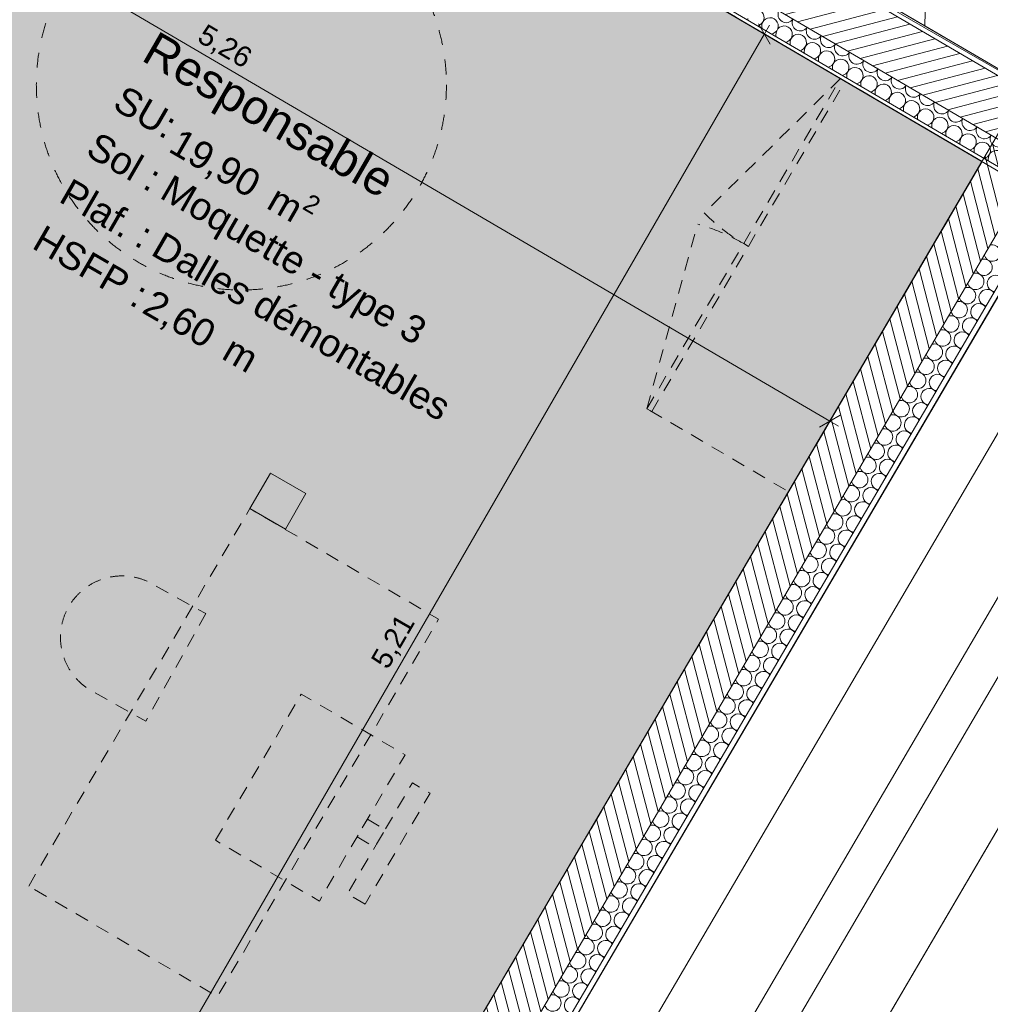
# Model space of a CAD drawing. Header units: millimetres. Extents: x -88005 to 44322, y -15680 to 22509.
# Tile 21 of 95: x -76954 to -73404, y 3645 to 7247. Entities that reach past the tile are written whole.
import ezdxf
from ezdxf.enums import TextEntityAlignment as Align

# ---------------------------------------------------------------- set-up
doc = ezdxf.new("R2010")
doc.units = ezdxf.units.MM
doc.header["$MEASUREMENT"] = 0
for name, pattern in [('! STR Pointille', [87.5, 50, -37.5]), ('Tirets moyens', [110, 55, -55]), ('Tirets petits', [125, 75, -50]), ('Wipeout_Contour', [1000, 0, -1000])]:
    doc.linetypes.add(name, pattern=pattern)
for name, color, linetype in [('01-STR_Dalles.ARCHI', 7, 'Continuous'), ('01-STR_Escaliers et ascenseurs.ARCHI', 7, 'Continuous'), ('01-STR_Murs extérieurs.ARCHI', 7, 'Continuous'), ('01-STR_Murs.ARCHI', 7, 'Continuous'), ('03-SURFACE _ Utile.ARCHI', 7, 'Continuous'), ('04-SOE_Faux Plafond.ARCHI', 7, 'Continuous'), ('04-SOE_Revetement de sol.ARCHI', 7, 'Continuous'), ('05-INF _ COTATIONS.ARCHI', 7, 'Continuous'), ('05-INF _ DESSIN PMR', 7, 'Continuous'), ('06-REP _ EQUIP MOBI _ Fluides.ARCHI', 7, 'Continuous'), ('06-REP _ EQUIP MOBI _ hors marché.ARCHI', 7, 'Continuous'), ('Marques de Zone Archicad', 7, 'Continuous')]:
    doc.layers.add(name, color=color, linetype=linetype)
doc.styles.add('STYLE_GENERE_2', font='arial.ttf')
doc.styles.add('STYLE_GENERE_3', font='arial.ttf')
doc.dimstyles.new('STYLE_GENERE__1', dxfattribs={"dimtxt": 75, "dimasz": 57, "dimexe": 0.18, "dimexo": 50, "dimgap": 0, "dimtad": 1, "dimlfac": 0.001, "dimzin": 0, "dimdsep": 46, "dimtxsty": 'STYLE_GENERE_2', "dimblk": 'ARROWHEAD_2', "dimblk1": 'ARROWHEAD_2', "dimblk2": 'ARROWHEAD_2', "dimcen": 0.09, "dimclrd": 256, "dimclre": 256, "dimclrt": 256, "dimazin": 0, "dimtfac": 1, "dimtdec": 4, "dimtmove": 0, "dimatfit": 3, "dimfxl": 0, "dimtolj": 1, "dimtzin": 0, "dimarcsym": 0})

# ---------------------------------------------------------------- blocks, each defined once
blk = doc.blocks.new('Dalle_1_1', base_point=(-84155.7, 6633.9))
at = {"layer": '01-STR_Dalles.ARCHI', "color": 7, "linetype": 'Continuous', "lineweight": 5, "flags": 128}
for points in [[(-84155.7, 6633.9), (-75956.2, 1829.5), (-73116, 6676.7), (-56364.7, -3138.8), (-56424.3, -3240.4), (-54212.9, -4535.3), (-54718.1, -5397.4), (-55843.5, -4747.6), (-56513.2, -5890.7), (-48480.7, -10547.9), (-47322.3, -8572.5), (-44957.7, -9958.1), (-46212.6, -12099.7), (-45953.7, -12251.4), (-45754.6, -11911.6), (-44171.3, -12824.9), (-42580.5, -10107), (-41297.9, -10833.8), (-37012.7, -3648.8), (-76447, 19584.6)], [(-72878.9, 6776.2), (-71273.4, 9520.9), (-73985.1, 11107.1), (-75600.7, 8345.2)]]:
    blk.add_lwpolyline(points, close=True, dxfattribs=at)
blk = doc.blocks.new('Responsable__24_1', base_point=(-76007.1, 6413.5))
at = {"layer": '03-SURFACE _ Utile.ARCHI', "linetype": 'Continuous', "lineweight": 0, "true_color": 0x98c7cd}
blk.add_hatch(color=9, dxfattribs=at).paths.add_polyline_path([(-76987.2, 7080.9), (-78864.3, 3877.4), (-76065.6, 2237.5), (-73434.3, 6728.1), (-77976.6, 9389.7), (-78730.8, 8102.6)])
at = {"layer": 'Marques de Zone Archicad', "color": 7, "lineweight": 5, "char_height": 100, "attachment_point": 1, "rotation": 329.9997, "style": 'STYLE_GENERE_2'}
for s, insert in [('\\A1;{\\pql;\\pt0,2300;\\fArial|b0|i0|c0|p0;\\W1.000000;19,90\\fArial|b0|i0|c0|p0;\\W1.000000;\\A1{\\H.66x;\\S^  ;}\\fArial|b0|i0|c0|p0;\\W1.000000; m\\fArial|b0|i0|c0|p0;\\W1.000000;\\A1{\\H.66x;\\S2^  ;}}', (-76350.4, 6878.6)), ('\\A1;{\\pql;\\pt0,2300;\\fArial|b0|i0|c0|p0;\\W1.000000;2,60\\fArial|b0|i0|c0|p0;\\W1.000000;\\A1{\\H.66x;\\S^  ;}\\fArial|b0|i0|c0|p0;\\W1.000000; m\\fArial|b0|i0|c0|p0;\\W1.000000;\\A1{\\H.66x;\\S^  ;}}', (-76461.7, 6264))]:
    blk.add_mtext(s, dxfattribs=dict(at, insert=insert))
at = {"layer": 'Marques de Zone Archicad', "color": 7, "lineweight": 5}
for tag, height, style, p in [('ROOM_NAME', 125, 'STYLE_GENERE_3', (-76451.4, 7208.5)), ('floorCode_0', 100, 'STYLE_GENERE_2', (-76569.3, 7010.1)), ('floorCode_1', 100, 'STYLE_GENERE_2', (-76667.5, 6840)), ('DUMMY_862', 100, 'STYLE_GENERE_2', (-76396.8, 6683.7)), ('DUMMY_861', 125, 'STYLE_GENERE_3', (-75527.4, 6703.6)), ('ceilingCode', 100, 'STYLE_GENERE_2', (-76765.7, 6669.9)), ('ceilingHeightCode', 100, 'STYLE_GENERE_2', (-76863.9, 6499.8)), ('DUMMY_863', 100, 'STYLE_GENERE_2', (-76429, 6475.5))]:
    blk.add_attdef(tag, text='', height=height, rotation=329.9997, dxfattribs=dict(at, style=style)).set_placement(p, align=Align.TOP_LEFT)
blk = doc.blocks.new('Dalle_6_1', base_point=(-84155.7, 6633.9))
at = {"layer": '01-STR_Dalles.ARCHI', "linetype": 'Continuous', "lineweight": 5}
h = blk.add_hatch(dxfattribs=at)
h.set_pattern_fill('Plancher_0001', color=8, style=0, pattern_type=2)
h.set_pattern_definition([(239.629, (-80295.16, 3548.33), (-262.282, 153.702), [])])
h.paths.add_polyline_path([(-84155.7, 6633.9), (-87682.3, 4340), (-82373.6, 1276.2), (-82669.4, 678.6), (-77340.2, -2440.4), (-77481.6, -2682), (-77465.3, -2691.5), (-72328.1, 6075.9), (-73174.9, 6576.1), (-75956.2, 1829.5)])
at = {"layer": '01-STR_Dalles.ARCHI', "color": 7, "linetype": 'Continuous', "lineweight": 5, "flags": 128}
blk.add_lwpolyline([(-84155.7, 6633.9), (-87682.3, 4340), (-82373.6, 1276.2), (-82669.4, 678.6), (-77340.2, -2440.4), (-77481.6, -2682), (-77465.3, -2691.5), (-72328.1, 6075.9), (-73174.9, 6576.1), (-75956.2, 1829.5)], close=True, dxfattribs=at)
blk = doc.blocks.new('Dalle_7_1', base_point=(-83194, 6792))
at = {"layer": '04-SOE_Faux Plafond.ARCHI', "color": 252, "linetype": 'Tirets petits', "lineweight": 5, "flags": 128}
blk.add_lwpolyline([(-83194, 6792), (-75899.4, 2521.1), (-73433.8, 6727.8), (-78041.3, 9427.6), (-76120.1, 12706.6), (-75365.4, 13994.7), (-75399.8, 14016.8), (-75346.2, 14108.2), (-74211.7, 16044.4), (-72270.4, 14906.9), (-72449.2, 14601.9), (-70035.8, 13192.4), (-70895.3, 11725.6), (-63092, 7153.2), (-63153.8, 7047.8), (-53866.2, 1603.2), (-53904.1, 1538.5), (-53523.5, 1315.4), (-52582.8, 2921.1), (-51122.1, 2065.3), (-53896.4, -2669.5), (-50345.7, -4750.1), (-50240.9, -4784.9), (-45096.5, -7808.6), (-43400.7, -4914.5), (-40493.6, -6617.7), (-38589.3, -3375.6), (-76211.2, 18668.5)], close=True, dxfattribs=at)
blk = doc.blocks.new('Dalle_13_1', base_point=(-83745, 6737.2))
at = {"layer": '04-SOE_Revetement de sol.ARCHI', "color": 7, "linetype": 'Continuous', "lineweight": 5, "flags": 128}
blk.add_lwpolyline([(-83745, 6737.2), (-81884.2, 9863.4), (-78768.7, 8037.9), (-77976.6, 9389.7), (-73433.8, 6727.8), (-76065.6, 2237.5)], close=True, dxfattribs=at)
blk = doc.blocks.new('Escalier_1_1')
at = {"layer": '01-STR_Escaliers et ascenseurs.ARCHI', "color": 7, "linetype": 'Continuous', "lineweight": 5}
for p, q in [((-73611.3, 8828), (-73642.8, 7223.8)), ((-73611.3, 8828), (-73642.8, 7223.8)), ((-75804.5, 8490.5), (-72863.3, 6767.1)), ((-74076.8, 7478.1), (-73642.8, 7223.8)), ((-73642.8, 7223.8), (-73102.6, 6907.3))]:
    blk.add_line(p, q, dxfattribs=at)
blk = doc.blocks.new('Mur_12_1', base_point=(-77465.3, -2691.5))
at = {"color": 254, "linetype": 'Wipeout_Contour', "lineweight": 0, "ltscale": 300378.047336}
blk.add_wipeout([(-77565.4, -2308.5), (-77323.8, -2449.9), (-72326.5, 6078.6), (-72568.1, 6220.1)], dxfattribs=at).dxf.layer = '01-STR_Murs extérieurs.ARCHI'
at = {"layer": '01-STR_Murs extérieurs.ARCHI', "color": 7, "linetype": 'Continuous', "lineweight": 5, "flags": 128}
for points in [[(-72568.1, 6220.1), (-77565.4, -2308.5)], [(-77465.3, -2691.5), (-72326.5, 6078.6)]]:
    blk.add_lwpolyline(points, dxfattribs=at)
blk = doc.blocks.new('*X152')
at = {"layer": '01-STR_Murs.ARCHI', "color": 7, "linetype": 'Continuous', "lineweight": 5}
for p, q in [((-74290.6, 7244.9), (-74291.3, 7251)), ((-74255.5, 7224.3), (-74249.9, 7226.7)), ((-74238.9, 7214.6), (-74239.5, 7220.6)), ((-74203.7, 7194), (-74198.1, 7196.4)), ((-74187.1, 7184.3), (-74187.8, 7190.3)), ((-74151.9, 7163.7), (-74146.4, 7166)), ((-74135.3, 7153.9), (-74136, 7160)), ((-74100.2, 7133.3), (-74094.6, 7135.7)), ((-74083.6, 7123.6), (-74084.2, 7129.6)), ((-74048.4, 7103), (-74042.8, 7105.4)), ((-74031.8, 7093.3), (-74032.5, 7099.3)), ((-73996.6, 7072.7), (-73991.1, 7075)), ((-73980, 7062.9), (-73980.7, 7069)), ((-73944.9, 7042.3), (-73939.3, 7044.7)), ((-73928.2, 7032.6), (-73928.9, 7038.6)), ((-73893.1, 7012), (-73887.5, 7014.4)), ((-73876.5, 7002.3), (-73877.2, 7008.3)), ((-73841.3, 6981.7), (-73835.8, 6984)), ((-73824.7, 6971.9), (-73825.4, 6978)), ((-73789.6, 6951.3), (-73784, 6953.7)), ((-73772.9, 6941.6), (-73773.6, 6947.6)), ((-73737.8, 6921), (-73732.2, 6923.4)), ((-73721.2, 6911.3), (-73721.9, 6917.3)), ((-73686, 6890.7), (-73680.4, 6893)), ((-73669.4, 6880.9), (-73670.1, 6887)), ((-73634.3, 6860.3), (-73628.7, 6862.7)), ((-73617.6, 6850.6), (-73618.3, 6856.6)), ((-73582.5, 6830), (-73576.9, 6832.4)), ((-73565.9, 6820.3), (-73566.6, 6826.3)), ((-73530.7, 6799.7), (-73525.1, 6802)), ((-73514.1, 6789.9), (-73514.8, 6796)), ((-73479, 6769.3), (-73473.4, 6771.7)), ((-73462.3, 6759.6), (-73463, 6765.6)), ((-73427.2, 6739), (-73421.6, 6741.4)), ((-73410.6, 6729.3), (-73411.3, 6735.3))]:
    blk.add_line(p, q, dxfattribs=at)
for centre, start, end in [((-74261.5, 7254.3), 292.7621, 59.632), ((-74150.5, 7265.8), 153.1496, 326.1145), ((-74209.7, 7224), 59.632, 186.5019), ((-74209.7, 7224), 292.7621, 59.632), ((-74098.7, 7235.5), 153.1496, 326.1145), ((-74158, 7193.7), 59.632, 186.5019), ((-74158, 7193.7), 292.7621, 59.632), ((-74046.9, 7205.1), 153.1496, 326.1145), ((-74106.2, 7163.3), 59.632, 186.5019), ((-74106.2, 7163.3), 292.7621, 59.632), ((-73995.2, 7174.8), 153.1496, 326.1145), ((-74054.4, 7133), 59.632, 186.5019), ((-74054.4, 7133), 292.7621, 59.632), ((-74002.7, 7102.7), 59.632, 186.5019), ((-73943.4, 7144.5), 153.1496, 326.1145), ((-74002.7, 7102.7), 292.7621, 59.632), ((-73950.9, 7072.4), 59.632, 186.5019), ((-73950.9, 7072.4), 292.7621, 59.632), ((-73891.6, 7114.1), 153.1496, 326.1145), ((-73839.9, 7083.8), 153.1496, 326.1145), ((-73899.1, 7042), 59.632, 186.5019), ((-73899.1, 7042), 292.7621, 59.632), ((-73788.1, 7053.5), 153.1496, 326.1145), ((-73847.4, 7011.7), 59.632, 186.5019), ((-73847.4, 7011.7), 292.7621, 59.632), ((-73736.3, 7023.1), 153.1496, 326.1145), ((-73795.6, 6981.4), 59.632, 186.5019), ((-73795.6, 6981.4), 292.7621, 59.632), ((-73684.6, 6992.8), 153.1496, 326.1145), ((-73743.8, 6951), 59.632, 186.5019), ((-73743.8, 6951), 292.7621, 59.632), ((-73632.8, 6962.5), 153.1496, 326.1145), ((-73692.1, 6920.7), 59.632, 186.5019), ((-73692.1, 6920.7), 292.7621, 59.632), ((-73640.3, 6890.4), 59.632, 186.5019), ((-73640.3, 6890.4), 292.7621, 59.632), ((-73581, 6932.1), 153.1496, 326.1145), ((-73588.5, 6860), 59.632, 186.5019), ((-73588.5, 6860), 292.7621, 59.632), ((-73529.3, 6901.8), 153.1496, 326.1145), ((-73477.5, 6871.5), 153.1496, 326.1145), ((-73536.8, 6829.7), 59.632, 186.5019), ((-73536.8, 6829.7), 292.7621, 59.632), ((-73425.7, 6841.1), 153.1496, 326.1145), ((-73485, 6799.4), 59.632, 186.5019), ((-73485, 6799.4), 292.7621, 59.632), ((-73374, 6810.8), 153.1496, 326.1145), ((-73433.2, 6769), 59.632, 186.5019), ((-73433.2, 6769), 292.7621, 59.632), ((-73381.4, 6738.7), 59.632, 186.5019)]:
    blk.add_arc(centre, 30, start, end, dxfattribs=at)
blk = doc.blocks.new('Mur_13_1', base_point=(-77630.8, 9534.8))
at = {"layer": '01-STR_Murs.ARCHI', "linetype": 'Continuous', "lineweight": 0, "true_color": 0x000000}
h = blk.add_hatch(dxfattribs=at)
h.set_pattern_fill('Hachure_simple_0001', color=18, style=0, pattern_type=2)
h.set_pattern_definition([(14.63202, (0, 0), (-9.47288, 36.283806), [])])
h.paths.add_polyline_path([(-77630.8, 9534.8), (-77732, 9362.2), (-73124.4, 6662.4), (-73023.3, 6835)])
at = {"layer": '01-STR_Murs.ARCHI', "color": 7, "linetype": 'Continuous', "lineweight": 5}
for p, q in [((-77948.5, 9388.3), (-73168.4, 6587.4)), ((-77732, 9362.2), (-73124.4, 6662.4))]:
    blk.add_line(p, q, dxfattribs=at)
at = {"layer": '01-STR_Murs.ARCHI', "color": 7, "linetype": 'Continuous', "lineweight": 5, "flags": 128}
for points in [[(-73023.3, 6835), (-77630.8, 9534.8)], [(-78041.3, 9427.6), (-73174.9, 6576.1)]]:
    blk.add_lwpolyline(points, dxfattribs=at)
at = {"layer": '01-STR_Murs.ARCHI', "color": 7, "lineweight": 5}
blk.add_blockref('*X152', (0, 0), dxfattribs=at)
blk = doc.blocks.new('Mur_15_1', base_point=(-76473.4, 21792.4))
at = {"color": 254, "linetype": 'Wipeout_Contour', "lineweight": 0, "ltscale": 230835.710777}
blk.add_wipeout([(-35837, -1339.5), (-76325.3, 22030.1), (-76473.4, 21792.4), (-35980.1, -1580.2)], dxfattribs=at).dxf.layer = '01-STR_Murs extérieurs.ARCHI'
blk = doc.blocks.new('Mur_33_1', base_point=(-87438, 4199))
at = {"color": 254, "linetype": 'Wipeout_Contour', "lineweight": 0, "ltscale": 334362.044389}
blk.add_wipeout([(-76716.1, 21932.4), (-87532.4, 4576.9), (-87289.8, 4436.8), (-76473.4, 21792.4)], dxfattribs=at).dxf.layer = '01-STR_Murs extérieurs.ARCHI'
blk = doc.blocks.new('*X339')
at = {"layer": '01-STR_Murs extérieurs.ARCHI', "color": 7, "linetype": 'Continuous', "lineweight": 5}
for p, q in [((-73399.8, 6422.6), (-73405.1, 6422)), ((-73424, 6381.2), (-73426.1, 6386.1)), ((-73430.1, 6370.8), (-73435.4, 6370.2)), ((-73460.4, 6319), (-73465.8, 6318.4)), ((-73454.4, 6329.4), (-73456.5, 6334.4)), ((-73490.8, 6267.3), (-73496.1, 6266.7)), ((-73484.7, 6277.6), (-73486.8, 6282.6)), ((-73521.1, 6215.5), (-73526.4, 6214.9)), ((-73515, 6225.9), (-73517.1, 6230.8)), ((-73551.4, 6163.7), (-73556.8, 6163.1)), ((-73545.4, 6174.1), (-73547.5, 6179.1)), ((-73575.7, 6122.3), (-73577.8, 6127.3)), ((-73581.8, 6112), (-73587.1, 6111.4)), ((-73612.1, 6060.2), (-73617.4, 6059.6)), ((-73606, 6070.6), (-73608.1, 6075.5)), ((-73636.4, 6018.8), (-73638.5, 6023.7)), ((-73642.4, 6008.4), (-73647.8, 6007.8)), ((-73672.8, 5956.7), (-73678.1, 5956.1)), ((-73666.7, 5967), (-73668.8, 5972)), ((-73697, 5915.3), (-73699.1, 5920.2)), ((-73703.1, 5904.9), (-73708.4, 5904.3)), ((-73733.4, 5853.1), (-73738.8, 5852.5)), ((-73727.4, 5863.5), (-73729.5, 5868.4)), ((-73763.8, 5801.4), (-73769.1, 5800.8)), ((-73757.7, 5811.7), (-73759.8, 5816.7)), ((-73788, 5760), (-73790.1, 5764.9)), ((-73794.1, 5749.6), (-73799.4, 5749)), ((-73824.4, 5697.8), (-73829.8, 5697.2)), ((-73818.4, 5708.2), (-73820.5, 5713.1)), ((-73848.7, 5656.4), (-73850.8, 5661.4)), ((-73854.8, 5646.1), (-73860.1, 5645.5)), ((-73885.1, 5594.3), (-73890.4, 5593.7)), ((-73879, 5604.6), (-73881.1, 5609.6)), ((-73909.4, 5552.9), (-73911.4, 5557.8)), ((-73915.4, 5542.5), (-73920.8, 5541.9)), ((-73945.8, 5490.8), (-73951.1, 5490.1)), ((-73939.7, 5501.1), (-73941.8, 5506.1)), ((-73976.1, 5439), (-73981.4, 5438.4)), ((-73970, 5449.3), (-73972.1, 5454.3)), ((-74006.4, 5387.2), (-74011.8, 5386.6)), ((-74000.4, 5397.6), (-74002.4, 5402.5)), ((-74036.8, 5335.5), (-74042.1, 5334.8)), ((-74030.7, 5345.8), (-74032.8, 5350.8)), ((-74061, 5294), (-74063.1, 5299)), ((-74067.1, 5283.7), (-74072.4, 5283.1)), ((-74097.4, 5231.9), (-74102.8, 5231.3)), ((-74091.4, 5242.3), (-74093.4, 5247.2)), ((-74121.7, 5190.5), (-74123.8, 5195.5)), ((-74127.8, 5180.2), (-74133.1, 5179.5)), ((-74158.1, 5128.4), (-74163.4, 5127.8)), ((-74152, 5138.7), (-74154.1, 5143.7)), ((-74182.4, 5087), (-74184.4, 5091.9)), ((-74188.4, 5076.6), (-74193.8, 5076)), ((-74218.8, 5024.8), (-74224.1, 5024.2)), ((-74212.7, 5035.2), (-74214.8, 5040.2)), ((-74249.1, 4973.1), (-74254.4, 4972.5)), ((-74243, 4983.4), (-74245.1, 4988.4)), ((-74273.4, 4931.7), (-74275.4, 4936.6)), ((-74279.4, 4921.3), (-74284.8, 4920.7)), ((-74309.8, 4869.5), (-74315.1, 4868.9)), ((-74303.7, 4879.9), (-74305.8, 4884.9)), ((-74334, 4828.1), (-74336.1, 4833.1)), ((-74340.1, 4817.8), (-74345.4, 4817.2)), ((-74370.4, 4766), (-74375.8, 4765.4)), ((-74364.4, 4776.4), (-74366.4, 4781.3)), ((-74394.7, 4724.6), (-74396.8, 4729.6)), ((-74400.8, 4714.2), (-74406.1, 4713.6)), ((-74431.1, 4662.5), (-74436.4, 4661.9)), ((-74425, 4672.8), (-74427.1, 4677.8)), ((-74461.4, 4610.7), (-74466.8, 4610.1)), ((-74455.4, 4621.1), (-74457.4, 4626)), ((-74491.8, 4558.9), (-74497.1, 4558.3)), ((-74485.7, 4569.3), (-74487.8, 4574.3)), ((-74522.1, 4507.2), (-74527.4, 4506.6)), ((-74516, 4517.5), (-74518.1, 4522.5)), ((-74546.4, 4465.8), (-74548.4, 4470.7)), ((-74552.4, 4455.4), (-74557.8, 4454.8)), ((-74582.8, 4403.6), (-74588.1, 4403)), ((-74576.7, 4414), (-74578.8, 4418.9)), ((-74607, 4362.2), (-74609.1, 4367.2)), ((-74613.1, 4351.9), (-74618.4, 4351.3)), ((-74643.4, 4300.1), (-74648.8, 4299.5)), ((-74637.4, 4310.5), (-74639.4, 4315.4)), ((-74667.7, 4258.7), (-74669.8, 4263.6)), ((-74673.8, 4248.3), (-74679.1, 4247.7)), ((-74704.1, 4196.6), (-74709.4, 4196)), ((-74698, 4206.9), (-74700.1, 4211.9)), ((-74734.4, 4144.8), (-74739.8, 4144.2)), ((-74728.4, 4155.1), (-74730.4, 4160.1)), ((-74758.7, 4103.4), (-74760.8, 4108.3)), ((-74764.8, 4093), (-74770.1, 4092.4)), ((-74795.1, 4041.3), (-74800.4, 4040.7)), ((-74789, 4051.6), (-74791.1, 4056.6)), ((-74819.4, 3999.8), (-74821.4, 4004.8)), ((-74825.4, 3989.5), (-74830.8, 3988.9)), ((-74855.8, 3937.7), (-74861.1, 3937.1)), ((-74849.7, 3948.1), (-74851.8, 3953)), ((-74880, 3896.3), (-74882.1, 3901.3)), ((-74886.1, 3886), (-74891.4, 3885.3)), ((-74916.4, 3834.2), (-74921.8, 3833.6)), ((-74910.4, 3844.5), (-74912.4, 3849.5)), ((-74946.8, 3782.4), (-74952.1, 3781.8)), ((-74940.7, 3792.8), (-74942.8, 3797.7)), ((-74971, 3741), (-74973.1, 3746)), ((-74977.1, 3730.7), (-74982.4, 3730)), ((-75007.4, 3678.9), (-75012.8, 3678.3)), ((-75001.4, 3689.2), (-75003.4, 3694.2))]:
    blk.add_line(p, q, dxfattribs=at)
for centre, start, end in [((-73396.4, 6392.8), 202.7621, 96.5019), ((-73426.7, 6341), 202.7621, 96.5019), ((-73457, 6289.2), 202.7621, 96.5019), ((-73384.9, 6281.8), 36.682, 149.632), ((-73487.4, 6237.5), 202.7621, 96.5019), ((-73384.9, 6281.8), 149.632, 262.5821), ((-73415.3, 6230), 149.632, 262.5821), ((-73415.3, 6230), 36.682, 149.632), ((-73517.7, 6185.7), 202.7621, 96.5019), ((-73445.6, 6178.2), 36.682, 149.632), ((-73548, 6133.9), 202.7621, 96.5019), ((-73445.6, 6178.2), 149.632, 262.5821), ((-73475.9, 6126.4), 149.632, 262.5821), ((-73475.9, 6126.4), 36.682, 149.632), ((-73578.4, 6082.2), 202.7621, 96.5019), ((-73506.3, 6074.7), 149.632, 262.5821), ((-73506.3, 6074.7), 36.682, 149.632), ((-73608.7, 6030.4), 202.7621, 96.5019), ((-73536.6, 6022.9), 36.682, 149.632), ((-73536.6, 6022.9), 149.632, 262.5821), ((-73639, 5978.6), 202.7621, 96.5019), ((-73566.9, 5971.1), 149.632, 262.5821), ((-73566.9, 5971.1), 36.682, 149.632), ((-73669.4, 5926.9), 202.7621, 96.5019), ((-73597.3, 5919.4), 36.682, 149.632), ((-73597.3, 5919.4), 149.632, 262.5821), ((-73699.7, 5875.1), 202.7621, 96.5019), ((-73627.6, 5867.6), 149.632, 262.5821), ((-73627.6, 5867.6), 36.682, 149.632), ((-73730, 5823.3), 202.7621, 96.5019), ((-73657.9, 5815.8), 36.682, 149.632), ((-73760.4, 5771.6), 202.7621, 96.5019), ((-73657.9, 5815.8), 149.632, 262.5821), ((-73688.3, 5764.1), 149.632, 262.5821), ((-73688.3, 5764.1), 36.682, 149.632), ((-73790.7, 5719.8), 202.7621, 96.5019), ((-73718.6, 5712.3), 149.632, 262.5821), ((-73718.6, 5712.3), 36.682, 149.632), ((-73821, 5668), 202.7621, 96.5019), ((-73748.9, 5660.5), 149.632, 262.5821), ((-73748.9, 5660.5), 36.682, 149.632), ((-73851.4, 5616.3), 202.7621, 96.5019), ((-73779.3, 5608.8), 149.632, 262.5821), ((-73779.3, 5608.8), 36.682, 149.632), ((-73881.7, 5564.5), 202.7621, 96.5019), ((-73809.6, 5557), 36.682, 149.632), ((-73809.6, 5557), 149.632, 262.5821), ((-73912, 5512.7), 202.7621, 96.5019), ((-73839.9, 5505.2), 149.632, 262.5821), ((-73839.9, 5505.2), 36.682, 149.632), ((-73942.4, 5461), 202.7621, 96.5019), ((-73870.3, 5453.5), 36.682, 149.632), ((-73972.7, 5409.2), 202.7621, 96.5019), ((-73870.3, 5453.5), 149.632, 262.5821), ((-73900.6, 5401.7), 149.632, 262.5821), ((-73900.6, 5401.7), 36.682, 149.632), ((-74003, 5357.4), 202.7621, 96.5019), ((-73930.9, 5349.9), 36.682, 149.632), ((-74033.4, 5305.6), 202.7621, 96.5019), ((-73930.9, 5349.9), 149.632, 262.5821), ((-73961.3, 5298.2), 149.632, 262.5821), ((-73961.3, 5298.2), 36.682, 149.632), ((-74063.7, 5253.9), 202.7621, 96.5019), ((-73991.6, 5246.4), 149.632, 262.5821), ((-73991.6, 5246.4), 36.682, 149.632), ((-74094, 5202.1), 202.7621, 96.5019), ((-74021.9, 5194.6), 36.682, 149.632), ((-74021.9, 5194.6), 149.632, 262.5821), ((-74124.4, 5150.3), 202.7621, 96.5019), ((-74052.3, 5142.9), 149.632, 262.5821), ((-74052.3, 5142.9), 36.682, 149.632), ((-74154.7, 5098.6), 202.7621, 96.5019), ((-74082.6, 5091.1), 36.682, 149.632), ((-74082.6, 5091.1), 149.632, 262.5821), ((-74185, 5046.8), 202.7621, 96.5019), ((-74112.9, 5039.3), 149.632, 262.5821), ((-74112.9, 5039.3), 36.682, 149.632), ((-74215.4, 4995), 202.7621, 96.5019), ((-74143.3, 4987.6), 36.682, 149.632), ((-74245.7, 4943.3), 202.7621, 96.5019), ((-74143.3, 4987.6), 149.632, 262.5821), ((-74173.6, 4935.8), 149.632, 262.5821), ((-74173.6, 4935.8), 36.682, 149.632), ((-74276, 4891.5), 202.7621, 96.5019), ((-74203.9, 4884), 149.632, 262.5821), ((-74203.9, 4884), 36.682, 149.632), ((-74306.4, 4839.7), 202.7621, 96.5019), ((-74234.3, 4832.3), 149.632, 262.5821), ((-74234.3, 4832.3), 36.682, 149.632), ((-74336.7, 4788), 202.7621, 96.5019), ((-74264.6, 4780.5), 149.632, 262.5821), ((-74264.6, 4780.5), 36.682, 149.632), ((-74367, 4736.2), 202.7621, 96.5019), ((-74294.9, 4728.7), 36.682, 149.632), ((-74294.9, 4728.7), 149.632, 262.5821), ((-74397.4, 4684.4), 202.7621, 96.5019), ((-74325.3, 4677), 149.632, 262.5821), ((-74325.3, 4677), 36.682, 149.632), ((-74427.7, 4632.7), 202.7621, 96.5019), ((-74355.6, 4625.2), 36.682, 149.632), ((-74458, 4580.9), 202.7621, 96.5019), ((-74355.6, 4625.2), 149.632, 262.5821), ((-74385.9, 4573.4), 149.632, 262.5821), ((-74385.9, 4573.4), 36.682, 149.632), ((-74488.4, 4529.1), 202.7621, 96.5019), ((-74416.3, 4521.6), 36.682, 149.632), ((-74518.7, 4477.4), 202.7621, 96.5019), ((-74416.3, 4521.6), 149.632, 262.5821), ((-74446.6, 4469.9), 149.632, 262.5821), ((-74446.6, 4469.9), 36.682, 149.632), ((-74549, 4425.6), 202.7621, 96.5019), ((-74476.9, 4418.1), 149.632, 262.5821), ((-74476.9, 4418.1), 36.682, 149.632), ((-74579.4, 4373.8), 202.7621, 96.5019), ((-74507.3, 4366.3), 36.682, 149.632), ((-74507.3, 4366.3), 149.632, 262.5821), ((-74609.7, 4322.1), 202.7621, 96.5019), ((-74537.6, 4314.6), 149.632, 262.5821), ((-74537.6, 4314.6), 36.682, 149.632), ((-74640, 4270.3), 202.7621, 96.5019), ((-74567.9, 4262.8), 36.682, 149.632), ((-74567.9, 4262.8), 149.632, 262.5821), ((-74670.4, 4218.5), 202.7621, 96.5019), ((-74598.3, 4211), 149.632, 262.5821), ((-74598.3, 4211), 36.682, 149.632), ((-74700.7, 4166.8), 202.7621, 96.5019), ((-74628.6, 4159.3), 36.682, 149.632), ((-74731, 4115), 202.7621, 96.5019), ((-74628.6, 4159.3), 149.632, 262.5821), ((-74658.9, 4107.5), 149.632, 262.5821), ((-74658.9, 4107.5), 36.682, 149.632), ((-74761.4, 4063.2), 202.7621, 96.5019), ((-74689.3, 4055.7), 149.632, 262.5821), ((-74689.3, 4055.7), 36.682, 149.632), ((-74791.7, 4011.5), 202.7621, 96.5019), ((-74719.6, 4004), 149.632, 262.5821), ((-74719.6, 4004), 36.682, 149.632), ((-74822, 3959.7), 202.7621, 96.5019), ((-74749.9, 3952.2), 149.632, 262.5821), ((-74749.9, 3952.2), 36.682, 149.632), ((-74852.4, 3907.9), 202.7621, 96.5019), ((-74780.3, 3900.4), 36.682, 149.632), ((-74780.3, 3900.4), 149.632, 262.5821), ((-74882.7, 3856.1), 202.7621, 96.5019), ((-74810.6, 3848.7), 149.632, 262.5821), ((-74810.6, 3848.7), 36.682, 149.632), ((-74913, 3804.4), 202.7621, 96.5019), ((-74840.9, 3796.9), 36.682, 149.632), ((-74943.4, 3752.6), 202.7621, 96.5019), ((-74840.9, 3796.9), 149.632, 262.5821), ((-74871.3, 3745.1), 149.632, 262.5821), ((-74871.3, 3745.1), 36.682, 149.632), ((-74973.7, 3700.8), 202.7621, 96.5019), ((-74901.6, 3693.4), 36.682, 149.632), ((-75004, 3649.1), 202.7621, 96.5019), ((-74901.6, 3693.4), 149.632, 262.5821), ((-74931.9, 3641.6), 149.632, 262.5821), ((-74931.9, 3641.6), 36.682, 149.632)]:
    blk.add_arc(centre, 30, start, end, dxfattribs=at)
blk = doc.blocks.new('Mur_69_1', base_point=(-76065.6, 2237.5))
at = {"layer": '01-STR_Murs extérieurs.ARCHI', "linetype": 'Continuous', "lineweight": 0, "true_color": 0x000000}
h = blk.add_hatch(dxfattribs=at)
h.set_pattern_fill('Hachure_simple_0001', color=18, style=0, pattern_type=2)
h.set_pattern_definition([(104.63202, (0, 0), (36.283806, 9.47288), [])])
h.paths.add_polyline_path([(-76065.6, 2237.5), (-75910.3, 2146.5), (-73218.7, 6740.1), (-73374, 6831.1)])
at = {"layer": '01-STR_Murs extérieurs.ARCHI', "color": 7, "linetype": 'Continuous', "lineweight": 5}
for p, q in [((-75910.3, 2146.5), (-73269.2, 6653.8)), ((-75915, 1940.6), (-73193.1, 6586.1))]:
    blk.add_line(p, q, dxfattribs=at)
at = {"layer": '01-STR_Murs extérieurs.ARCHI', "color": 7, "linetype": 'Continuous', "lineweight": 5, "flags": 128}
for points in [[(-73374, 6831.1), (-76065.6, 2237.5)], [(-75948.3, 1844.3), (-73175.8, 6576)]]:
    blk.add_lwpolyline(points, dxfattribs=at)
at = {"layer": '01-STR_Murs extérieurs.ARCHI', "color": 7, "lineweight": 5}
blk.add_blockref('*X339', (0, 0), dxfattribs=at)
blk = doc.blocks.new('Poteau_12_1', base_point=(-76009.8, 5485.4))
at = {"layer": '06-REP _ EQUIP MOBI _ Fluides.ARCHI', "color": 8, "linetype": 'Continuous', "lineweight": 5, "flags": 128}
blk.add_lwpolyline([(-76112.2, 5458), (-75982.3, 5383), (-75907.3, 5512.9), (-76037.2, 5587.9)], close=True, dxfattribs=at)
blk = doc.blocks.new('Chaise composite 01 27[11]_1', base_point=(-76273.8, 5073.9))
at = {"layer": '06-REP _ EQUIP MOBI _ hors marché.ARCHI', "color": 252, "linetype": '! STR Pointille', "lineweight": 5, "flags": 128}
blk.add_lwpolyline([(-76273.8, 5073.9), (-76492.8, 4680.8), (-76689.4, 4790.3, -1), (-76470.4, 5183.4)], format="xyb", close=True, dxfattribs=at)
blk = doc.blocks.new('Poste de travail de bureau unique 27[89]_1', base_point=(-76921.1, 4077.5))
at = {"layer": '06-REP _ EQUIP MOBI _ hors marché.ARCHI', "color": 252, "linetype": '! STR Pointille', "lineweight": 5, "flags": 128}
for points in [[(-76921.1, 4077.5), (-76112.2, 5458), (-75422, 5053.5), (-76230.9, 3673.1)], [(-76237.7, 4245), (-75924.2, 4779.9), (-75544.6, 4557.5), (-75858, 4022.5)], [(-75690.7, 4011.4), (-75755.4, 4049.3), (-75517.8, 4454.8), (-75453.1, 4416.9)], [(-75682.3, 4322.4), (-75617.6, 4284.4), (-75655.6, 4219.7), (-75720.3, 4257.6)]]:
    blk.add_lwpolyline(points, close=True, dxfattribs=at)
blk = doc.blocks.new('Armoire 01 27[90]_1', base_point=(-74659.8, 5823.6))
at = {"layer": '06-REP _ EQUIP MOBI _ hors marché.ARCHI', "color": 252, "linetype": '! STR Pointille', "lineweight": 5}
for p, q in [((-73952, 7031.5), (-74450.2, 6539.7)), ((-74642.5, 5813.4), (-73934.8, 7021.4)), ((-74659.8, 5823.6), (-74474.3, 6498.5)), ((-74305.9, 6427.5), (-74288.6, 6417.4)), ((-74659.8, 5823.6), (-74642.5, 5813.4))]:
    blk.add_line(p, q, dxfattribs=at)
at = {"layer": '06-REP _ EQUIP MOBI _ hors marché.ARCHI', "color": 252, "linetype": '! STR Pointille', "lineweight": 5, "flags": 128}
blk.add_lwpolyline([(-74659.8, 5823.6), (-73952, 7031.5), (-73434.3, 6728.1), (-74142.1, 5520.2)], close=True, dxfattribs=at)
at = {"layer": '06-REP _ EQUIP MOBI _ hors marché.ARCHI', "color": 252, "linetype": '! STR Pointille', "lineweight": 5}
for centre, start, end in [((-73952, 7031.5), 224.632, 239.632), ((-74659.8, 5823.6), 59.632, 74.632)]:
    blk.add_arc(centre, 700, start, end, dxfattribs=at)
blk = doc.blocks.new('*D662')
at = {"layer": '05-INF _ COTATIONS.ARCHI', "color": 251, "linetype": 'Continuous', "lineweight": 5, "true_color": 0x666666}
for p, q in [((-78685.2, 4225.7), (-78609.9, 4268.6)), ((-75848.9, 2607.3), (-78647.6, 4247.1)), ((-75820.5, 2655.8), (-75877.4, 2558.8)), ((-75886.6, 2585.9), (-75811.3, 2628.7)), ((-75817.3, 2588.7), (-75848.9, 2607.3))]:
    blk.add_line(p, q, dxfattribs=at)
at = {"layer": '05-INF _ COTATIONS.ARCHI', "color": 251, "lineweight": 5, "true_color": 0x666666, "char_height": 75, "attachment_point": 7, "rotation": 329.632, "style": 'STYLE_GENERE_2'}
for s, insert in [('\\A1;{\\pql;\\fArial|b0|i0|c0|p0;\\W1.000000;8}', (-78621.3, 4249.1)), ('\\A1;{\\pql;\\fArial|b0|i0|c0|p0;\\W1.000000;3,24}', (-77302.4, 3476.3))]:
    blk.add_mtext(s, dxfattribs=dict(at, insert=insert))
blk = doc.blocks.new('ARROWHEAD_2')
at = {"color": 0, "linetype": 'Continuous', "lineweight": 0}
for p, q in [((-0.378, -0.655), (0.378, 0.655)), ((0, 0), (-1, 0))]:
    blk.add_line(p, q, dxfattribs=at)
blk = doc.blocks.new('*D663')
at = {"layer": '05-INF _ COTATIONS.ARCHI', "color": 251, "linetype": 'Continuous', "lineweight": 5, "true_color": 0x666666}
for p, q in [((-78712.3, 4285.1), (-83525.8, 7105.5)), ((-78683.9, 4333.6), (-78740.7, 4236.5)), ((-78749.9, 4263.7), (-78674.7, 4306.5)), ((-78619.1, 4295.7), (-78676, 4198.6)), ((-78647.6, 4247.1), (-78712.3, 4285.1)), ((-78685.2, 4225.7), (-78609.9, 4268.6)), ((-75848.9, 2607.3), (-78647.6, 4247.1))]:
    blk.add_line(p, q, dxfattribs=at)
blk = doc.blocks.new('*D665')
at = {"layer": '05-INF _ COTATIONS.ARCHI', "color": 251, "linetype": 'Continuous', "lineweight": 5, "true_color": 0x666666}
for p, q in [((-74279.1, 7222.7), (-74181.7, 7166.5)), ((-74208.8, 7157.1), (-74252.1, 7232.1)), ((-74212.1, 7226.3), (-74230.4, 7194.6)), ((-74230.4, 7194.6), (-76835.7, 2682.1)), ((-76884.4, 2710.2), (-76787, 2654)), ((-76857.4, 2719.6), (-76814.1, 2644.6)), ((-76835.7, 2682.1), (-76854, 2650.4))]:
    blk.add_line(p, q, dxfattribs=at)
at = {"layer": '05-INF _ COTATIONS.ARCHI', "color": 251, "lineweight": 5, "true_color": 0x666666, "insert": (-75596.1, 4859.2), "char_height": 75, "attachment_point": 7, "rotation": 59.9997, "style": 'STYLE_GENERE_2'}
blk.add_mtext('\\A1;{\\pql;\\fArial|b0|i0|c0|p0;\\W1.000000;5,21}', dxfattribs=at)
blk = doc.blocks.new('*D718')
at = {"layer": '05-INF _ COTATIONS.ARCHI', "color": 251, "linetype": 'Continuous', "lineweight": 5, "true_color": 0x666666}
for p, q in [((-78505, 8487.9), (-78561.9, 8390.9)), ((-78571.1, 8418), (-78495.8, 8460.8)), ((-73991, 5778), (-78533.4, 8439.4)), ((-74028.7, 5756.6), (-73953.4, 5799.4)), ((-73962.6, 5826.5), (-74019.5, 5729.4)), ((-73959.4, 5759.4), (-73991, 5778))]:
    blk.add_line(p, q, dxfattribs=at)
at = {"layer": '05-INF _ COTATIONS.ARCHI', "color": 251, "lineweight": 5, "true_color": 0x666666, "char_height": 75, "attachment_point": 7, "rotation": 329.6334, "style": 'STYLE_GENERE_2'}
for s, insert in [('\\A1;{\\pql;\\fArial|b0|i0|c0|p0;\\W1.000000;8}', (-78507.1, 8441.4)), ('\\A1;{\\pql;\\fArial|b0|i0|c0|p0;\\W1.000000;5,26}', (-76316.3, 7157.8))]:
    blk.add_mtext(s, dxfattribs=dict(at, insert=insert))
blk = doc.blocks.new('*D719')
at = {"layer": '05-INF _ COTATIONS.ARCHI', "color": 251, "linetype": 'Continuous', "lineweight": 5, "true_color": 0x666666}
for p, q in [((-78569.7, 8525.8), (-78626.6, 8428.8)), ((-78560.5, 8498.7), (-78635.8, 8455.9)), ((-78598.1, 8477.3), (-78629.8, 8495.9)), ((-78533.4, 8439.4), (-78598.1, 8477.3)), ((-78505, 8487.9), (-78561.9, 8390.9)), ((-78571.1, 8418), (-78495.8, 8460.8)), ((-73991, 5778), (-78533.4, 8439.4))]:
    blk.add_line(p, q, dxfattribs=at)

msp = doc.modelspace()

# ---------------------------------------------------------------- linework, layer by layer
at = {"layer": '03-SURFACE _ Utile.ARCHI', "color": 9, "linetype": 'Continuous', "lineweight": 0, "true_color": 0x98c7cd, "flags": 128}
msp.add_lwpolyline([(-76987.159, 7080.901), (-78864.259, 3877.361), (-76065.608, 2237.504), (-73434.342, 6728.138), (-77976.635, 9389.674), (-78730.769, 8102.561)], close=True, dxfattribs=at)

# ---------------------------------------------------------------- block references
at = {"layer": '01-STR_Dalles.ARCHI', "color": 7, "linetype": 'Continuous', "lineweight": 5}
for name in ['Dalle_1_1', 'Dalle_6_1']:
    msp.add_blockref(name, (-84155.659, 6633.886), dxfattribs=at)
at = {"layer": '01-STR_Escaliers et ascenseurs.ARCHI', "color": 7, "linetype": 'Continuous', "lineweight": 5}
msp.add_blockref('Escalier_1_1', (0, 0), dxfattribs=at)
at = {"layer": '01-STR_Murs.ARCHI', "color": 7, "lineweight": 5}
msp.add_blockref('Mur_13_1', (-77630.849, 9534.769), dxfattribs=at)
at = {"layer": '03-SURFACE _ Utile.ARCHI', "color": 7, "linetype": 'Continuous', "lineweight": 5}
ref = msp.add_blockref('Responsable__24_1', (-76007.05, 6413.508), dxfattribs=at)
ref.add_attrib('ROOM_NAME', 'Responsable', dxfattribs={"layer": 'Marques de Zone Archicad', "color": 7, "lineweight": 5, "height": 125, "rotation": 329.999715, "style": 'STYLE_GENERE_3'}).set_placement((-76451.393, 7208.523), align=Align.TOP_LEFT)
ref.add_attrib('floorCode', 'SU: ', dxfattribs={"layer": 'Marques de Zone Archicad', "color": 7, "lineweight": 5, "height": 100, "rotation": 329.999715, "style": 'STYLE_GENERE_2'}).set_placement((-76569.251, 7010.103), align=Align.TOP_LEFT)
ref.add_attrib('floorCode_1', 'Sol : ', dxfattribs={"layer": 'Marques de Zone Archicad', "color": 7, "lineweight": 5, "height": 100, "rotation": 329.999715, "style": 'STYLE_GENERE_2'}).set_placement((-76667.466, 6839.992), align=Align.TOP_LEFT)
ref.add_attrib('ceilingCode', 'Plaf. : ', dxfattribs={"layer": 'Marques de Zone Archicad', "color": 7, "lineweight": 5, "height": 100, "rotation": 329.999715, "style": 'STYLE_GENERE_2'}).set_placement((-76765.681, 6669.88), align=Align.TOP_LEFT)
ref.add_attrib('ceilingHeightCode', 'HSFP : ', dxfattribs={"layer": 'Marques de Zone Archicad', "color": 7, "lineweight": 5, "height": 100, "rotation": 329.999715, "style": 'STYLE_GENERE_2'}).set_placement((-76863.896, 6499.769), align=Align.TOP_LEFT)
ref.add_attrib('DUMMY_862', 'Moquette - type 3', dxfattribs={"layer": 'Marques de Zone Archicad', "color": 7, "lineweight": 5, "height": 100, "rotation": 329.999715, "style": 'STYLE_GENERE_2'}).set_placement((-76396.814, 6683.729), align=Align.TOP_LEFT)
ref.add_attrib('DUMMY_863', 'Dalles démontables', dxfattribs={"layer": 'Marques de Zone Archicad', "color": 7, "lineweight": 5, "height": 100, "rotation": 329.999715, "style": 'STYLE_GENERE_2'}).set_placement((-76429.034, 6475.514), align=Align.TOP_LEFT)
at = {"layer": '04-SOE_Faux Plafond.ARCHI', "color": 252, "linetype": 'Tirets petits', "lineweight": 5}
msp.add_blockref('Dalle_7_1', (-83194.05, 6792.038), dxfattribs=at)
at = {"layer": '04-SOE_Revetement de sol.ARCHI', "color": 7, "linetype": 'Continuous', "lineweight": 5}
msp.add_blockref('Dalle_13_1', (-83745.026, 6737.225), dxfattribs=at)

# ---------------------------------------------------------------- next in the draw order: block references
at = {"layer": '01-STR_Murs extérieurs.ARCHI', "color": 7, "lineweight": 5}
msp.add_blockref('Mur_12_1', (-77465.319, -2691.522), dxfattribs=at)

# ---------------------------------------------------------------- next in the draw order: block references
msp.add_blockref('Mur_15_1', (-76473.433, 21792.382), dxfattribs=at)

# ---------------------------------------------------------------- next in the draw order: block references
for name, p in [('Mur_33_1', (-87437.983, 4199.044)), ('Mur_69_1', (-76065.608, 2237.504))]:
    msp.add_blockref(name, p, dxfattribs=at)
at = {"layer": '06-REP _ EQUIP MOBI _ Fluides.ARCHI', "color": 8, "lineweight": 5}
msp.add_blockref('Poteau_12_1', (-76009.753, 5485.434), dxfattribs=at)
at = {"layer": '06-REP _ EQUIP MOBI _ hors marché.ARCHI', "color": 252, "linetype": '! STR Pointille', "lineweight": 5}
msp.add_blockref('Armoire 01 27[90]_1', (-74659.792, 5823.554), dxfattribs=at)

# ---------------------------------------------------------------- next in the draw order: linework, layer by layer
at = {"layer": '05-INF _ DESSIN PMR', "color": 7, "linetype": 'Tirets moyens', "lineweight": 5}
msp.add_circle((-76143.267, 7007.915), 750, dxfattribs=at)

# ---------------------------------------------------------------- next in the draw order: block references
at = {"layer": '06-REP _ EQUIP MOBI _ hors marché.ARCHI', "color": 252, "linetype": '! STR Pointille', "lineweight": 5}
for name, p in [('Poste de travail de bureau unique 27[89]_1', (-76921.088, 4077.508)), ('Chaise composite 01 27[11]_1', (-76273.798, 5073.944))]:
    msp.add_blockref(name, p, dxfattribs=at)

# ---------------------------------------------------------------- next in the draw order: dimensions: what is measured, and where the dimension line sits
at = {"layer": '05-INF _ COTATIONS.ARCHI', "color": 251, "linetype": 'Continuous', "lineweight": 5, "true_color": 0x666666}
for base, p1, p2, angle, picture, middle, turn in [((-78598.127, 8477.311), (-78353.703, 8746.119), (-78437.371, 8751.68), 149.633445, '*D719', (-78463.551, 8459.309), 329.633445), ((-78533.416, 8439.396), (-73283.017, 6986.394), (-78353.703, 8746.119), 149.633445, '*D718', (-76213.604, 7141.037), 329.633445), ((-76835.703, 2682.124), (-74230.325, 7194.538), (-76065.608, 2237.504), 239.999715, '*D665', (-75580.02, 4962.005), 59.999715), ((-78712.295, 4285.061), (-77925.709, 5479.131), (-78009.377, 5484.692), 149.63202, '*D663', (-78577.72, 4267.056), 329.63202), ((-78647.586, 4247.145), (-76065.608, 2237.504), (-77925.709, 5479.131), 149.63202, '*D662', (-77199.631, 3459.571), 329.63202)]:
    dim = msp.add_linear_dim(base=base, p1=p1, p2=p2, angle=angle, dimstyle='STYLE_GENERE__1', dxfattribs=at)
    dim.commit()
    dim.dimension.update_dxf_attribs({"geometry": picture, "text_midpoint": middle, "dimtype": 160, "text_rotation": turn})

doc.saveas('drawing.dxf')
